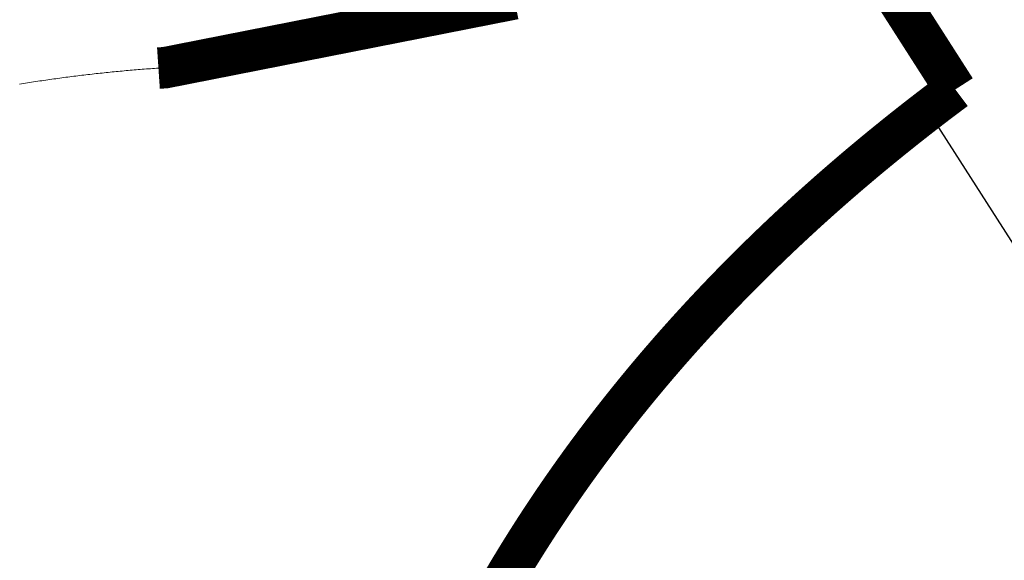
# Model space of a CAD drawing. Header units: metres. Extents: x 32339189 to 32339744, y 5702369 to 5702760.
# Tile 46 of 48: x 32339729.08 to 32339736.22, y 5702712.82 to 5702716.73. Entities that reach past the tile are written whole.
import ezdxf

# ---------------------------------------------------------------- set-up
doc = ezdxf.new("R2010")
doc.units = ezdxf.units.M
doc.header["$MEASUREMENT"] = 0
doc.linetypes.add('19', pattern=[0.5, 0.25, -0.25])
doc.layers.add('LRS-Kabel', color=5, linetype='Continuous')
doc.layers.add('LRS_BM', color=7, linetype='Continuous')
doc.layers.add('LRS-Trasse und Kabelzugschächte', color=252, linetype='Continuous', lineweight=25)
doc.styles.add('lrs-1_0250', font='ARIALN.TTF', dxfattribs={"height": 0.625})
doc.dimstyles.new('lrs_1_0250', dxfattribs={"dimtxt": 0.625, "dimasz": 0.3125, "dimexe": 0.3125, "dimexo": 0.625, "dimgap": 0.3125, "dimtad": 1, "dimzin": 5, "dimdsep": 46, "dimtxsty": 'lrs-1_0250', "dimblk1": 'OBLIQUE', "dimblk2": 'OBLIQUE', "dimsah": 1, "dimcen": -0.3125, "dimdle": 0.3125, "dimclrd": 256, "dimclre": 256, "dimclrt": 256, "dimadec": 0, "dimazin": 0, "dimtfac": 1, "dimtix": 1, "dimtmove": 2, "dimatfit": 3, "dimldrblk": 'OBLIQUE', "dimfxl": 1, "dimtolj": 1, "dimtzin": 5, "dimlwd": -1, "dimlwe": -1, "dimarcsym": 0})

# ---------------------------------------------------------------- blocks, each defined once
blk = doc.blocks.new('_OBLIQUE')
at = {"color": 0, "linetype": 'ByBlock'}
blk.add_line((-0.5, -0.5), (0.5, 0.5), dxfattribs=at)
blk = doc.blocks.new('*D60')
at = {"layer": 'DEFPOINTS', "color": 0}
for p in [(32339730.9217, 5702723.4768), (32339732.2699, 5702721.3714), (32339714.5852, 5702710.0469)]:
    blk.add_point(p, dxfattribs=at)
at = {"layer": 'LRS_BM'}
for p, q in [((32339731.9328, 5702721.8977), (32339730.7531, 5702723.74)), ((32339712.9738, 5702711.9838), (32339731.1848, 5702723.6453)), ((32339714.2481, 5702710.5733), (32339713.0685, 5702712.4155))]:
    blk.add_line(p, q, dxfattribs=at)
at = {"layer": 'LRS_BM', "xscale": 0.3125, "yscale": 0.3125, "zscale": 0.3125}
for p, rotation in [((32339730.9217, 5702723.4768), 32.63371523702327), ((32339713.237, 5702712.1523), 212.6337152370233)]:
    blk.add_blockref('_OBLIQUE', p, dxfattribs=dict(at, rotation=rotation))
at = {"layer": 'LRS_BM', "insert": (32339721.7387, 5702718.3465), "char_height": 0.625, "attachment_point": 5, "rotation": 32.63372, "style": 'lrs-1_0250', "bg_fill": 3, "box_fill_scale": 1.25, "bg_fill_color": 257, "bg_fill_transparency": 0}
blk.add_mtext('\\A1;21.00', dxfattribs=at)

msp = doc.modelspace()

# ---------------------------------------------------------------- linework, layer by layer
at = {"layer": 'LRS-Kabel', "color": 4, "linetype": 'Continuous', "lineweight": 15}
for points in [[(32339734.206, 5702718.8104), (32339735.8603, 5702716.2289)], [(32339732.6671, 5702712.8095), (32339732.6748, 5702712.8221), (32339732.6825, 5702712.8348), (32339732.6903, 5702712.8474), (32339732.6981, 5702712.86), (32339732.7059, 5702712.8726), (32339732.7137, 5702712.8853), (32339732.7216, 5702712.8979), (32339732.7294, 5702712.9104), (32339732.7373, 5702712.923), (32339732.7452, 5702712.9356), (32339732.7531, 5702712.9481), (32339732.7611, 5702712.9607), (32339732.769, 5702712.9732), (32339732.777, 5702712.9858), (32339732.785, 5702712.9983), (32339732.793, 5702713.0108), (32339732.801, 5702713.0233), (32339732.8091, 5702713.0358), (32339732.8171, 5702713.0483), (32339732.8252, 5702713.0608), (32339732.8333, 5702713.0732), (32339732.8414, 5702713.0857), (32339732.8496, 5702713.0981), (32339732.8577, 5702713.1106), (32339732.8659, 5702713.123), (32339732.8741, 5702713.1354), (32339732.8823, 5702713.1478), (32339732.8905, 5702713.1603), (32339732.8988, 5702713.1726), (32339732.9071, 5702713.185), (32339732.9154, 5702713.1974), (32339732.9237, 5702713.2098), (32339732.932, 5702713.2221), (32339732.9403, 5702713.2345), (32339732.9487, 5702713.2468), (32339732.9571, 5702713.2591), (32339732.9655, 5702713.2714), (32339732.9739, 5702713.2838), (32339732.9823, 5702713.2961), (32339732.9908, 5702713.3083), (32339732.9992, 5702713.3206), (32339733.0077, 5702713.3329), (32339733.0162, 5702713.3452), (32339733.0248, 5702713.3574), (32339733.0333, 5702713.3697), (32339733.0419, 5702713.3819), (32339733.0505, 5702713.3941), (32339733.0591, 5702713.4063), (32339733.0677, 5702713.4185), (32339733.0763, 5702713.4307), (32339733.085, 5702713.4429), (32339733.0936, 5702713.4551), (32339733.1023, 5702713.4673), (32339733.1111, 5702713.4794), (32339733.1198, 5702713.4916), (32339733.1285, 5702713.5037), (32339733.1373, 5702713.5158), (32339733.1461, 5702713.528), (32339733.1549, 5702713.5401), (32339733.1637, 5702713.5522), (32339733.1725, 5702713.5643), (32339733.1814, 5702713.5763), (32339733.1903, 5702713.5884), (32339733.1992, 5702713.6005), (32339733.2081, 5702713.6125), (32339733.217, 5702713.6246), (32339733.226, 5702713.6366), (32339733.2349, 5702713.6486), (32339733.2439, 5702713.6606), (32339733.2529, 5702713.6727), (32339733.2619, 5702713.6846), (32339733.271, 5702713.6966), (32339733.28, 5702713.7086), (32339733.2891, 5702713.7206), (32339733.2982, 5702713.7325), (32339733.3073, 5702713.7445), (32339733.3164, 5702713.7564), (32339733.3256, 5702713.7684), (32339733.3347, 5702713.7803), (32339733.3439, 5702713.7922), (32339733.3531, 5702713.8041), (32339733.3624, 5702713.816), (32339733.3716, 5702713.8279), (32339733.3809, 5702713.8397), (32339733.3901, 5702713.8516), (32339733.3994, 5702713.8634), (32339733.4087, 5702713.8753), (32339733.4181, 5702713.8871), (32339733.4274, 5702713.899), (32339733.4368, 5702713.9108), (32339733.4462, 5702713.9226), (32339733.4556, 5702713.9344), (32339733.465, 5702713.9462), (32339733.4744, 5702713.9579), (32339733.4839, 5702713.9697), (32339733.4933, 5702713.9815), (32339733.5028, 5702713.9932), (32339733.5123, 5702714.0049), (32339733.5219, 5702714.0167), (32339733.5314, 5702714.0284), (32339733.541, 5702714.0401), (32339733.5506, 5702714.0518), (32339733.5602, 5702714.0635), (32339733.5698, 5702714.0752), (32339733.5794, 5702714.0868), (32339733.5891, 5702714.0985), (32339733.5987, 5702714.1102), (32339733.6084, 5702714.1218), (32339733.6181, 5702714.1334), (32339733.6278, 5702714.145), (32339733.6376, 5702714.1567), (32339733.6474, 5702714.1683), (32339733.6571, 5702714.1799), (32339733.6669, 5702714.1914), (32339733.6767, 5702714.203), (32339733.6866, 5702714.2146), (32339733.6964, 5702714.2261), (32339733.7063, 5702714.2377), (32339733.7162, 5702714.2492), (32339733.7261, 5702714.2607), (32339733.736, 5702714.2723), (32339733.7459, 5702714.2838), (32339733.7559, 5702714.2953), (32339733.7659, 5702714.3068), (32339733.7759, 5702714.3182), (32339733.7859, 5702714.3297), (32339733.7959, 5702714.3412), (32339733.8059, 5702714.3526), (32339733.816, 5702714.3641), (32339733.8261, 5702714.3755), (32339733.8362, 5702714.3869), (32339733.8463, 5702714.3983), (32339733.8564, 5702714.4097), (32339733.8666, 5702714.4211), (32339733.8768, 5702714.4325), (32339733.8869, 5702714.4439), (32339733.8971, 5702714.4552), (32339733.9074, 5702714.4666), (32339733.9176, 5702714.4779), (32339733.9279, 5702714.4892), (32339733.9381, 5702714.5006), (32339733.9484, 5702714.5119), (32339733.9587, 5702714.5232), (32339733.9691, 5702714.5345), (32339733.9794, 5702714.5458), (32339733.9898, 5702714.557), (32339734.0002, 5702714.5683), (32339734.0106, 5702714.5796), (32339734.021, 5702714.5908), (32339734.0314, 5702714.602), (32339734.0419, 5702714.6133), (32339734.0523, 5702714.6245), (32339734.0628, 5702714.6357), (32339734.0733, 5702714.6469), (32339734.0839, 5702714.6581), (32339734.0944, 5702714.6693), (32339734.105, 5702714.6804), (32339734.1155, 5702714.6916), (32339734.1261, 5702714.7027), (32339734.1367, 5702714.7139), (32339734.1474, 5702714.725), (32339734.158, 5702714.7361), (32339734.1687, 5702714.7472), (32339734.1793, 5702714.7583), (32339734.19, 5702714.7694), (32339734.2008, 5702714.7805), (32339734.2115, 5702714.7916), (32339734.2222, 5702714.8026), (32339734.233, 5702714.8137), (32339734.2438, 5702714.8247), (32339734.2546, 5702714.8358), (32339734.2654, 5702714.8468), (32339734.2763, 5702714.8578), (32339734.2871, 5702714.8688), (32339734.298, 5702714.8798), (32339734.3089, 5702714.8908), (32339734.3198, 5702714.9018), (32339734.3307, 5702714.9127), (32339734.3417, 5702714.9237), (32339734.3526, 5702714.9346), (32339734.3636, 5702714.9456), (32339734.3746, 5702714.9565), (32339734.3856, 5702714.9674), (32339734.3966, 5702714.9783), (32339734.4077, 5702714.9892), (32339734.4187, 5702715.0001), (32339734.4298, 5702715.011), (32339734.4409, 5702715.0219), (32339734.452, 5702715.0327), (32339734.4632, 5702715.0436), (32339734.4743, 5702715.0544), (32339734.4855, 5702715.0652), (32339734.4967, 5702715.076), (32339734.5079, 5702715.0869), (32339734.5191, 5702715.0977), (32339734.5303, 5702715.1085), (32339734.5416, 5702715.1192), (32339734.5529, 5702715.13), (32339734.5641, 5702715.1408), (32339734.5755, 5702715.1515), (32339734.5868, 5702715.1623), (32339734.5981, 5702715.173), (32339734.6095, 5702715.1837), (32339734.6209, 5702715.1944), (32339734.6322, 5702715.2051), (32339734.6437, 5702715.2158), (32339734.6551, 5702715.2265), (32339734.6665, 5702715.2372), (32339734.678, 5702715.2479), (32339734.6895, 5702715.2585), (32339734.701, 5702715.2692), (32339734.7125, 5702715.2798), (32339734.724, 5702715.2904), (32339734.7356, 5702715.301), (32339734.7471, 5702715.3116), (32339734.7587, 5702715.3222), (32339734.7703, 5702715.3328), (32339734.7819, 5702715.3434), (32339734.7936, 5702715.354), (32339734.8052, 5702715.3645), (32339734.8169, 5702715.3751), (32339734.8286, 5702715.3856), (32339734.8403, 5702715.3962), (32339734.852, 5702715.4067), (32339734.8637, 5702715.4172), (32339734.8755, 5702715.4277), (32339734.8872, 5702715.4382), (32339734.899, 5702715.4487), (32339734.9108, 5702715.4591), (32339734.9227, 5702715.4696), (32339734.9345, 5702715.48), (32339734.9464, 5702715.4905), (32339734.9582, 5702715.5009), (32339734.9701, 5702715.5113), (32339734.982, 5702715.5218), (32339734.994, 5702715.5322), (32339735.0059, 5702715.5426), (32339735.0179, 5702715.5529), (32339735.0298, 5702715.5633), (32339735.0418, 5702715.5737), (32339735.0538, 5702715.584), (32339735.0659, 5702715.5944), (32339735.0779, 5702715.6047), (32339735.09, 5702715.6151), (32339735.102, 5702715.6254), (32339735.1141, 5702715.6357), (32339735.1262, 5702715.646), (32339735.1384, 5702715.6563), (32339735.1505, 5702715.6666), (32339735.1627, 5702715.6768), (32339735.1749, 5702715.6871), (32339735.1871, 5702715.6973), (32339735.1993, 5702715.7076), (32339735.2115, 5702715.7178), (32339735.2238, 5702715.728), (32339735.236, 5702715.7382), (32339735.2483, 5702715.7484), (32339735.2606, 5702715.7586), (32339735.2729, 5702715.7688), (32339735.2853, 5702715.779), (32339735.2976, 5702715.7892), (32339735.31, 5702715.7993), (32339735.3224, 5702715.8095), (32339735.3348, 5702715.8196), (32339735.3472, 5702715.8297), (32339735.3596, 5702715.8398), (32339735.3721, 5702715.8499), (32339735.3845, 5702715.86), (32339735.397, 5702715.8701), (32339735.4095, 5702715.8802), (32339735.422, 5702715.8903), (32339735.4346, 5702715.9003), (32339735.4471, 5702715.9104), (32339735.4597, 5702715.9204), (32339735.4723, 5702715.9305), (32339735.4849, 5702715.9405), (32339735.4975, 5702715.9505), (32339735.5101, 5702715.9605), (32339735.5228, 5702715.9705), (32339735.5355, 5702715.9805), (32339735.5482, 5702715.9905), (32339735.5609, 5702716.0004), (32339735.5736, 5702716.0104), (32339735.5863, 5702716.0203), (32339735.5991, 5702716.0303), (32339735.6119, 5702716.0402), (32339735.6246, 5702716.0501), (32339735.6374, 5702716.06), (32339735.6503, 5702716.0699), (32339735.6631, 5702716.0798), (32339735.676, 5702716.0897), (32339735.6888, 5702716.0995), (32339735.7017, 5702716.1094), (32339735.7146, 5702716.1192), (32339735.7276, 5702716.1291), (32339735.7405, 5702716.1389), (32339735.7535, 5702716.1487), (32339735.7664, 5702716.1585), (32339735.7794, 5702716.1684), (32339735.7924, 5702716.1781), (32339735.8054, 5702716.1879), (32339735.8185, 5702716.1977), (32339735.8315, 5702716.2075), (32339735.8602, 5702716.2289)]]:
    msp.add_lwpolyline(points, dxfattribs=at)
at = {"layer": 'LRS-Trasse und Kabelzugschächte'}
for points in [[(32339734.206, 5702718.8104, 0.3, 0.3, 0), (32339735.8603, 5702716.2289, 0.3, 0.3, 0)], [(32339728.9194, 5702716.2396, 0.3, 0.3, 0), (32339728.934, 5702716.2422, 0.3, 0.3, 0), (32339728.9486, 5702716.2448, 0.3, 0.3, 0), (32339728.9631, 5702716.2474, 0.3, 0.3, 0), (32339728.9777, 5702716.2499, 0.3, 0.3, 0), (32339728.9923, 5702716.2524, 0.3, 0.3, 0), (32339729.0069, 5702716.2549, 0.3, 0.3, 0), (32339729.0215, 5702716.2574, 0.3, 0.3, 0), (32339729.036, 5702716.2599, 0.3, 0.3, 0), (32339729.0506, 5702716.2623, 0.3, 0.3, 0), (32339729.0652, 5702716.2647, 0.3, 0.3, 0), (32339729.0798, 5702716.2671, 0.3, 0.3, 0), (32339729.0943, 5702716.2695, 0.3, 0.3, 0), (32339729.1089, 5702716.2719, 0.3, 0.3, 0), (32339729.1235, 5702716.2742, 0.3, 0.3, 0), (32339729.1381, 5702716.2765, 0.3, 0.3, 0), (32339729.1527, 5702716.2788, 0.3, 0.3, 0), (32339729.1672, 5702716.2811, 0.3, 0.3, 0), (32339729.1818, 5702716.2833, 0.3, 0.3, 0), (32339729.1964, 5702716.2856, 0.3, 0.3, 0), (32339729.211, 5702716.2878, 0.3, 0.3, 0), (32339729.2255, 5702716.29, 0.3, 0.3, 0), (32339729.2401, 5702716.2922, 0.3, 0.3, 0), (32339729.2547, 5702716.2943, 0.3, 0.3, 0), (32339729.2693, 5702716.2964, 0.3, 0.3, 0), (32339729.2839, 5702716.2985, 0.3, 0.3, 0), (32339729.2984, 5702716.3006, 0.3, 0.3, 0), (32339729.313, 5702716.3027, 0.3, 0.3, 0), (32339729.3276, 5702716.3048, 0.3, 0.3, 0), (32339729.3422, 5702716.3068, 0.3, 0.3, 0), (32339729.3567, 5702716.3088, 0.3, 0.3, 0), (32339729.3713, 5702716.3108, 0.3, 0.3, 0), (32339729.3859, 5702716.3128, 0.3, 0.3, 0), (32339729.4005, 5702716.3147, 0.3, 0.3, 0), (32339729.4151, 5702716.3166, 0.3, 0.3, 0), (32339729.4296, 5702716.3185, 0.3, 0.3, 0), (32339729.4442, 5702716.3204, 0.3, 0.3, 0), (32339729.4588, 5702716.3223, 0.3, 0.3, 0), (32339729.4734, 5702716.3241, 0.3, 0.3, 0), (32339729.488, 5702716.326, 0.3, 0.3, 0), (32339729.5025, 5702716.3278, 0.3, 0.3, 0), (32339729.5171, 5702716.3296, 0.3, 0.3, 0), (32339729.5317, 5702716.3313, 0.3, 0.3, 0), (32339729.5463, 5702716.3331, 0.3, 0.3, 0), (32339729.5609, 5702716.3348, 0.3, 0.3, 0), (32339729.5754, 5702716.3365, 0.3, 0.3, 0), (32339729.59, 5702716.3382, 0.3, 0.3, 0), (32339729.6046, 5702716.3398, 0.3, 0.3, 0), (32339729.6192, 5702716.3415, 0.3, 0.3, 0), (32339729.6338, 5702716.3431, 0.3, 0.3, 0), (32339729.6483, 5702716.3447, 0.3, 0.3, 0), (32339729.6629, 5702716.3463, 0.3, 0.3, 0), (32339729.6775, 5702716.3479, 0.3, 0.3, 0), (32339729.6921, 5702716.3494, 0.3, 0.3, 0), (32339729.7067, 5702716.3509, 0.3, 0.3, 0), (32339729.7213, 5702716.3524, 0.3, 0.3, 0), (32339729.7358, 5702716.3539, 0.3, 0.3, 0), (32339729.7504, 5702716.3554, 0.3, 0.3, 0), (32339729.765, 5702716.3568, 0.3, 0.3, 0), (32339729.7796, 5702716.3582, 0.3, 0.3, 0), (32339729.7942, 5702716.3596, 0.3, 0.3, 0), (32339729.8088, 5702716.361, 0.3, 0.3, 0), (32339729.8233, 5702716.3623, 0.3, 0.3, 0), (32339729.8379, 5702716.3637, 0.3, 0.3, 0), (32339729.8525, 5702716.365, 0.3, 0.3, 0), (32339729.8671, 5702716.3663, 0.3, 0.3, 0), (32339729.8817, 5702716.3676, 0.3, 0.3, 0), (32339729.8963, 5702716.3688, 0.3, 0.3, 0), (32339729.9109, 5702716.3701, 0.3, 0.3, 0), (32339729.9255, 5702716.3713, 0.3, 0.3, 0), (32339729.94, 5702716.3725, 0.3, 0.3, 0), (32339729.9546, 5702716.3736, 0.3, 0.3, 0), (32339729.9692, 5702716.3748, 0.3, 0.3, 0), (32339729.9838, 5702716.3759, 0.3, 0.3, 0), (32339729.9984, 5702716.377, 0.3, 0.3, 0), (32339730.013, 5702716.3781, 0.3, 0.3, 0), (32339730.0276, 5702716.3792, 0.3, 0.3, 0), (32339730.0422, 5702716.3803, 0.3, 0.3, 0), (32339730.0568, 5702716.3813, 0.3, 0.3, 0), (32339730.0714, 5702716.3823, 0.3, 0.3, 0), (32339730.086, 5702716.3833, 0.3, 0.3, 0), (32339730.1362, 5702716.3867, 0.3, 0.3, 0), (32339730.1821, 5702716.391, 0.3, 0.3, 0), (32339730.1996, 5702716.3927, 0.3, 0.3, 0), (32339730.2171, 5702716.3945, 0.3, 0.3, 0), (32339730.2346, 5702716.3962, 0.3, 0.3, 0), (32339730.2522, 5702716.398, 0.3, 0.3, 0), (32339730.2697, 5702716.3998, 0.3, 0.3, 0), (32339730.2872, 5702716.4016, 0.3, 0.3, 0), (32339730.3046, 5702716.4034, 0.3, 0.3, 0), (32339730.3221, 5702716.4053, 0.3, 0.3, 0), (32339730.3396, 5702716.4072, 0.3, 0.3, 0), (32339730.3571, 5702716.4091, 0.3, 0.3, 0), (32339730.3745, 5702716.411, 0.3, 0.3, 0), (32339730.392, 5702716.413, 0.3, 0.3, 0), (32339730.4094, 5702716.415, 0.3, 0.3, 0), (32339730.4269, 5702716.417, 0.3, 0.3, 0), (32339730.4443, 5702716.419, 0.3, 0.3, 0), (32339730.4617, 5702716.421, 0.3, 0.3, 0), (32339730.4792, 5702716.4231, 0.3, 0.3, 0), (32339730.4966, 5702716.4252, 0.3, 0.3, 0), (32339730.514, 5702716.4273, 0.3, 0.3, 0), (32339730.5314, 5702716.4295, 0.3, 0.3, 0), (32339730.5488, 5702716.4316, 0.3, 0.3, 0), (32339730.5662, 5702716.4338, 0.3, 0.3, 0), (32339730.5835, 5702716.436, 0.3, 0.3, 0), (32339730.6009, 5702716.4383, 0.3, 0.3, 0), (32339730.6183, 5702716.4405, 0.3, 0.3, 0), (32339730.6356, 5702716.4428, 0.3, 0.3, 0), (32339730.653, 5702716.4451, 0.3, 0.3, 0), (32339730.6703, 5702716.4474, 0.3, 0.3, 0), (32339730.6877, 5702716.4498, 0.3, 0.3, 0), (32339730.705, 5702716.4522, 0.3, 0.3, 0), (32339730.7223, 5702716.4545, 0.3, 0.3, 0), (32339730.7396, 5702716.457, 0.3, 0.3, 0), (32339730.757, 5702716.4594, 0.3, 0.3, 0), (32339730.7743, 5702716.4619, 0.3, 0.3, 0), (32339730.7915, 5702716.4644, 0.3, 0.3, 0), (32339730.8088, 5702716.4669, 0.3, 0.3, 0), (32339730.8261, 5702716.4694, 0.3, 0.3, 0), (32339730.8434, 5702716.472, 0.3, 0.3, 0), (32339730.8607, 5702716.4745, 0.3, 0.3, 0), (32339730.8779, 5702716.4772, 0.3, 0.3, 0), (32339730.8952, 5702716.4798, 0.3, 0.3, 0), (32339730.9124, 5702716.4824, 0.3, 0.3, 0), (32339730.9297, 5702716.4851, 0.3, 0.3, 0), (32339730.9469, 5702716.4878, 0.3, 0.3, 0), (32339730.9641, 5702716.4905, 0.3, 0.3, 0), (32339730.9813, 5702716.4933, 0.3, 0.3, 0), (32339730.9985, 5702716.496, 0.3, 0.3, 0), (32339731.0157, 5702716.4988, 0.3, 0.3, 0), (32339731.0329, 5702716.5016, 0.3, 0.3, 0), (32339731.0501, 5702716.5045, 0.3, 0.3, 0), (32339731.0673, 5702716.5073, 0.3, 0.3, 0), (32339731.0845, 5702716.5102, 0.3, 0.3, 0), (32339731.1016, 5702716.5131, 0.3, 0.3, 0), (32339731.1188, 5702716.516, 0.3, 0.3, 0), (32339731.136, 5702716.519, 0.3, 0.3, 0), (32339731.1531, 5702716.522, 0.3, 0.3, 0), (32339731.1702, 5702716.525, 0.3, 0.3, 0), (32339731.1874, 5702716.528, 0.3, 0.3, 0), (32339731.2045, 5702716.531, 0.3, 0.3, 0), (32339731.2216, 5702716.5341, 0.3, 0.3, 0), (32339731.2387, 5702716.5372, 0.3, 0.3, 0), (32339731.2558, 5702716.5403, 0.3, 0.3, 0), (32339731.2729, 5702716.5435, 0.3, 0.3, 0), (32339731.29, 5702716.5466, 0.3, 0.3, 0), (32339731.3071, 5702716.5498, 0.3, 0.3, 0), (32339731.3241, 5702716.553, 0.3, 0.3, 0), (32339731.3412, 5702716.5562, 0.3, 0.3, 0), (32339731.3583, 5702716.5595, 0.3, 0.3, 0), (32339731.3753, 5702716.5628, 0.3, 0.3, 0), (32339731.3924, 5702716.5661, 0.3, 0.3, 0), (32339731.4094, 5702716.5694, 0.3, 0.3, 0), (32339731.4264, 5702716.5727, 0.3, 0.3, 0), (32339731.4434, 5702716.5761, 0.3, 0.3, 0), (32339731.4605, 5702716.5795, 0.3, 0.3, 0), (32339731.4775, 5702716.5829, 0.3, 0.3, 0), (32339731.4945, 5702716.5864, 0.3, 0.3, 0), (32339731.5115, 5702716.5898, 0.3, 0.3, 0), (32339731.5284, 5702716.5933, 0.3, 0.3, 0), (32339731.5454, 5702716.5968, 0.3, 0.3, 0), (32339731.5624, 5702716.6004, 0.3, 0.3, 0), (32339731.5793, 5702716.6039, 0.3, 0.3, 0), (32339731.5963, 5702716.6075, 0.3, 0.3, 0), (32339731.6132, 5702716.6111, 0.3, 0.3, 0), (32339731.6302, 5702716.6147, 0.3, 0.3, 0), (32339731.6471, 5702716.6184, 0.3, 0.3, 0), (32339731.664, 5702716.622, 0.3, 0.3, 0), (32339731.6809, 5702716.6257, 0.3, 0.3, 0), (32339731.6979, 5702716.6295, 0.3, 0.3, 0), (32339731.7148, 5702716.6332, 0.3, 0.3, 0), (32339731.7317, 5702716.637, 0.3, 0.3, 0), (32339731.7485, 5702716.6408, 0.3, 0.3, 0), (32339731.7654, 5702716.6446, 0.3, 0.3, 0), (32339731.7823, 5702716.6484, 0.3, 0.3, 0), (32339731.7991, 5702716.6523, 0.3, 0.3, 0), (32339731.816, 5702716.6561, 0.3, 0.3, 0), (32339731.8329, 5702716.66, 0.3, 0.3, 0), (32339731.8497, 5702716.664, 0.3, 0.3, 0), (32339731.8665, 5702716.6679, 0.3, 0.3, 0), (32339731.8833, 5702716.6719, 0.3, 0.3, 0), (32339731.9002, 5702716.6759, 0.3, 0.3, 0), (32339731.917, 5702716.6799, 0.3, 0.3, 0), (32339731.9338, 5702716.684, 0.3, 0.3, 0), (32339731.9506, 5702716.688, 0.3, 0.3, 0), (32339731.9674, 5702716.6921, 0.3, 0.3, 0), (32339731.9841, 5702716.6962, 0.3, 0.3, 0), (32339732.0009, 5702716.7004, 0.3, 0.3, 0), (32339732.0177, 5702716.7045, 0.3, 0.3, 0), (32339732.0344, 5702716.7087, 0.3, 0.3, 0), (32339732.0512, 5702716.7129, 0.3, 0.3, 0), (32339732.0679, 5702716.7172, 0.3, 0.3, 0), (32339732.0847, 5702716.7214, 0.3, 0.3, 0), (32339732.1014, 5702716.7257, 0.3, 0.3, 0), (32339732.1181, 5702716.73, 0.3, 0.3, 0), (32339732.1348, 5702716.7343, 0.3, 0.3, 0), (32339732.1515, 5702716.7387, 0.3, 0.3, 0), (32339732.1682, 5702716.743, 0.3, 0.3, 0), (32339732.1849, 5702716.7474, 0.3, 0.3, 0), (32339732.2016, 5702716.7518, 0.3, 0.3, 0), (32339732.2182, 5702716.7563, 0.3, 0.3, 0), (32339732.2349, 5702716.7607, 0.3, 0.3, 0), (32339732.2516, 5702716.7652, 0.3, 0.3, 0), (32339732.2682, 5702716.7697, 0.3, 0.3, 0), (32339732.2848, 5702716.7743, 0.3, 0.3, 0), (32339732.3015, 5702716.7788, 0.3, 0.3, 0), (32339732.3181, 5702716.7834, 0.3, 0.3, 0), (32339732.3347, 5702716.788, 0.3, 0.3, 0), (32339732.3513, 5702716.7926, 0.3, 0.3, 0), (32339732.3679, 5702716.7973, 0.3, 0.3, 0), (32339732.3845, 5702716.802, 0.3, 0.3, 0), (32339732.4011, 5702716.8067, 0.3, 0.3, 0), (32339732.4177, 5702716.8114, 0.3, 0.3, 0), (32339732.4342, 5702716.8161, 0.3, 0.3, 0), (32339732.4508, 5702716.8209, 0.3, 0.3, 0), (32339732.4673, 5702716.8257, 0.3, 0.3, 0), (32339732.4839, 5702716.8305, 0.3, 0.3, 0), (32339732.5004, 5702716.8353, 0.3, 0.3, 0), (32339732.517, 5702716.8402, 0.3, 0.3, 0), (32339732.5335, 5702716.8451, 0.3, 0.3, 0), (32339732.55, 5702716.85, 0.3, 0.3, 0), (32339732.5665, 5702716.8549, 0.3, 0.3, 0), (32339732.583, 5702716.8598, 0.3, 0.3, 0), (32339732.5995, 5702716.8648, 0.3, 0.3, 0), (32339732.616, 5702716.8698, 0.3, 0.3, 0), (32339732.6324, 5702716.8748, 0.3, 0.3, 0), (32339732.6489, 5702716.8799, 0.3, 0.3, 0), (32339732.6653, 5702716.8849, 0.3, 0.3, 0)]]:
    msp.add_lwpolyline(points, format="xyseb", dxfattribs=at)
at = {"layer": 'LRS-Trasse und Kabelzugschächte', "const_width": 0.3}
msp.add_lwpolyline([(32339732.5757, 5702712.6569), (32339732.5832, 5702712.6697), (32339732.5907, 5702712.6824), (32339732.5983, 5702712.6952), (32339732.6058, 5702712.7079), (32339732.6134, 5702712.7207), (32339732.621, 5702712.7334), (32339732.6286, 5702712.7461), (32339732.6363, 5702712.7588), (32339732.6439, 5702712.7715), (32339732.6516, 5702712.7841), (32339732.6593, 5702712.7968), (32339732.667, 5702712.8095), (32339732.6747, 5702712.8221), (32339732.6825, 5702712.8348), (32339732.6902, 5702712.8474), (32339732.698, 5702712.86), (32339732.7058, 5702712.8726), (32339732.7137, 5702712.8852), (32339732.7215, 5702712.8978), (32339732.7294, 5702712.9104), (32339732.7372, 5702712.923), (32339732.7451, 5702712.9356), (32339732.7531, 5702712.9481), (32339732.761, 5702712.9607), (32339732.7689, 5702712.9732), (32339732.7769, 5702712.9858), (32339732.7849, 5702712.9983), (32339732.7929, 5702713.0108), (32339732.8009, 5702713.0233), (32339732.809, 5702713.0358), (32339732.8171, 5702713.0483), (32339732.8251, 5702713.0608), (32339732.8332, 5702713.0732), (32339732.8414, 5702713.0857), (32339732.8495, 5702713.0981), (32339732.8577, 5702713.1106), (32339732.8658, 5702713.123), (32339732.874, 5702713.1354), (32339732.8822, 5702713.1478), (32339732.8905, 5702713.1602), (32339732.8987, 5702713.1726), (32339732.907, 5702713.185), (32339732.9153, 5702713.1974), (32339732.9236, 5702713.2098), (32339732.9319, 5702713.2221), (32339732.9403, 5702713.2345), (32339732.9486, 5702713.2468), (32339732.957, 5702713.2591), (32339732.9654, 5702713.2714), (32339732.9738, 5702713.2838), (32339732.9823, 5702713.2961), (32339732.9907, 5702713.3083), (32339732.9992, 5702713.3206), (32339733.0077, 5702713.3329), (32339733.0162, 5702713.3452), (32339733.0247, 5702713.3574), (32339733.0333, 5702713.3696), (32339733.0418, 5702713.3819), (32339733.0504, 5702713.3941), (32339733.059, 5702713.4063), (32339733.0676, 5702713.4185), (32339733.0763, 5702713.4307), (32339733.0849, 5702713.4429), (32339733.0936, 5702713.4551), (32339733.1023, 5702713.4673), (32339733.111, 5702713.4794), (32339733.1197, 5702713.4916), (32339733.1285, 5702713.5037), (32339733.1372, 5702713.5158), (32339733.146, 5702713.5279), (32339733.1548, 5702713.5401), (32339733.1636, 5702713.5522), (32339733.1725, 5702713.5642), (32339733.1813, 5702713.5763), (32339733.1902, 5702713.5884), (32339733.1991, 5702713.6005), (32339733.208, 5702713.6125), (32339733.2169, 5702713.6246), (32339733.2259, 5702713.6366), (32339733.2349, 5702713.6486), (32339733.2438, 5702713.6606), (32339733.2528, 5702713.6726), (32339733.2619, 5702713.6846), (32339733.2709, 5702713.6966), (32339733.28, 5702713.7086), (32339733.289, 5702713.7206), (32339733.2981, 5702713.7325), (32339733.3072, 5702713.7445), (32339733.3164, 5702713.7564), (32339733.3255, 5702713.7683), (32339733.3347, 5702713.7803), (32339733.3439, 5702713.7922), (32339733.3531, 5702713.8041), (32339733.3623, 5702713.816), (32339733.3715, 5702713.8279), (32339733.3808, 5702713.8397), (32339733.3901, 5702713.8516), (32339733.3994, 5702713.8634), (32339733.4087, 5702713.8753), (32339733.418, 5702713.8871), (32339733.4273, 5702713.8989), (32339733.4367, 5702713.9108), (32339733.4461, 5702713.9226), (32339733.4555, 5702713.9344), (32339733.4649, 5702713.9461), (32339733.4743, 5702713.9579), (32339733.4838, 5702713.9697), (32339733.4933, 5702713.9814), (32339733.5028, 5702713.9932), (32339733.5123, 5702714.0049), (32339733.5218, 5702714.0167), (32339733.5313, 5702714.0284), (32339733.5409, 5702714.0401), (32339733.5505, 5702714.0518), (32339733.5601, 5702714.0635), (32339733.5697, 5702714.0752), (32339733.5793, 5702714.0868), (32339733.589, 5702714.0985), (32339733.5987, 5702714.1101), (32339733.6084, 5702714.1218), (32339733.6181, 5702714.1334), (32339733.6278, 5702714.145), (32339733.6375, 5702714.1567), (32339733.6473, 5702714.1683), (32339733.6571, 5702714.1799), (32339733.6669, 5702714.1914), (32339733.6767, 5702714.203), (32339733.6865, 5702714.2146), (32339733.6964, 5702714.2261), (32339733.7062, 5702714.2377), (32339733.7161, 5702714.2492), (32339733.726, 5702714.2607), (32339733.7359, 5702714.2723), (32339733.7459, 5702714.2838), (32339733.7558, 5702714.2953), (32339733.7658, 5702714.3068), (32339733.7758, 5702714.3182), (32339733.7858, 5702714.3297), (32339733.7958, 5702714.3412), (32339733.8059, 5702714.3526), (32339733.8159, 5702714.364), (32339733.826, 5702714.3755), (32339733.8361, 5702714.3869), (32339733.8462, 5702714.3983), (32339733.8564, 5702714.4097), (32339733.8665, 5702714.4211), (32339733.8767, 5702714.4325), (32339733.8869, 5702714.4439), (32339733.8971, 5702714.4552), (32339733.9073, 5702714.4666), (32339733.9175, 5702714.4779), (32339733.9278, 5702714.4892), (32339733.9381, 5702714.5006), (32339733.9484, 5702714.5119), (32339733.9587, 5702714.5232), (32339733.969, 5702714.5345), (32339733.9794, 5702714.5458), (32339733.9897, 5702714.557), (32339734.0001, 5702714.5683), (32339734.0105, 5702714.5796), (32339734.0209, 5702714.5908), (32339734.0314, 5702714.602), (32339734.0418, 5702714.6133), (32339734.0523, 5702714.6245), (32339734.0628, 5702714.6357), (32339734.0733, 5702714.6469), (32339734.0838, 5702714.6581), (32339734.0943, 5702714.6693), (32339734.1049, 5702714.6804), (32339734.1155, 5702714.6916), (32339734.1261, 5702714.7027), (32339734.1367, 5702714.7139), (32339734.1473, 5702714.725), (32339734.1579, 5702714.7361), (32339734.1686, 5702714.7472), (32339734.1793, 5702714.7583), (32339734.19, 5702714.7694), (32339734.2007, 5702714.7805), (32339734.2114, 5702714.7916), (32339734.2222, 5702714.8026), (32339734.2329, 5702714.8137), (32339734.2437, 5702714.8247), (32339734.2545, 5702714.8358), (32339734.2654, 5702714.8468), (32339734.2762, 5702714.8578), (32339734.2871, 5702714.8688), (32339734.2979, 5702714.8798), (32339734.3088, 5702714.8908), (32339734.3197, 5702714.9018), (32339734.3306, 5702714.9127), (32339734.3416, 5702714.9237), (32339734.3525, 5702714.9346), (32339734.3635, 5702714.9456), (32339734.3745, 5702714.9565), (32339734.3855, 5702714.9674), (32339734.3966, 5702714.9783), (32339734.4076, 5702714.9892), (32339734.4187, 5702715.0001), (32339734.4298, 5702715.011), (32339734.4409, 5702715.0218), (32339734.452, 5702715.0327), (32339734.4631, 5702715.0436), (32339734.4743, 5702715.0544), (32339734.4854, 5702715.0652), (32339734.4966, 5702715.076), (32339734.5078, 5702715.0869), (32339734.519, 5702715.0977), (32339734.5303, 5702715.1084), (32339734.5415, 5702715.1192), (32339734.5528, 5702715.13), (32339734.5641, 5702715.1408), (32339734.5754, 5702715.1515), (32339734.5867, 5702715.1623), (32339734.5981, 5702715.173), (32339734.6094, 5702715.1837), (32339734.6208, 5702715.1944), (32339734.6322, 5702715.2051), (32339734.6436, 5702715.2158), (32339734.655, 5702715.2265), (32339734.6665, 5702715.2372), (32339734.6779, 5702715.2478), (32339734.6894, 5702715.2585), (32339734.7009, 5702715.2691), (32339734.7124, 5702715.2798), (32339734.7239, 5702715.2904), (32339734.7355, 5702715.301), (32339734.7471, 5702715.3116), (32339734.7586, 5702715.3222), (32339734.7702, 5702715.3328), (32339734.7819, 5702715.3434), (32339734.7935, 5702715.354), (32339734.8051, 5702715.3645), (32339734.8168, 5702715.3751), (32339734.8285, 5702715.3856), (32339734.8402, 5702715.3961), (32339734.8519, 5702715.4067), (32339734.8637, 5702715.4172), (32339734.8754, 5702715.4277), (32339734.8872, 5702715.4382), (32339734.899, 5702715.4487), (32339734.9108, 5702715.4591), (32339734.9226, 5702715.4696), (32339734.9344, 5702715.48), (32339734.9463, 5702715.4905), (32339734.9582, 5702715.5009), (32339734.9701, 5702715.5113), (32339734.982, 5702715.5218), (32339734.9939, 5702715.5322), (32339735.0058, 5702715.5426), (32339735.0178, 5702715.5529), (32339735.0298, 5702715.5633), (32339735.0418, 5702715.5737), (32339735.0538, 5702715.584), (32339735.0658, 5702715.5944), (32339735.0778, 5702715.6047), (32339735.0899, 5702715.6151), (32339735.102, 5702715.6254), (32339735.1141, 5702715.6357), (32339735.1262, 5702715.646), (32339735.1383, 5702715.6563), (32339735.1505, 5702715.6665), (32339735.1626, 5702715.6768), (32339735.1748, 5702715.6871), (32339735.187, 5702715.6973), (32339735.1992, 5702715.7076), (32339735.2114, 5702715.7178), (32339735.2237, 5702715.728), (32339735.236, 5702715.7382), (32339735.2482, 5702715.7484), (32339735.2605, 5702715.7586), (32339735.2729, 5702715.7688), (32339735.2852, 5702715.779), (32339735.2975, 5702715.7892), (32339735.3099, 5702715.7993), (32339735.3223, 5702715.8095), (32339735.3347, 5702715.8196), (32339735.3471, 5702715.8297), (32339735.3595, 5702715.8398), (32339735.372, 5702715.8499), (32339735.3845, 5702715.86), (32339735.397, 5702715.8701), (32339735.4095, 5702715.8802), (32339735.422, 5702715.8903), (32339735.4345, 5702715.9003), (32339735.4471, 5702715.9104), (32339735.4596, 5702715.9204), (32339735.4722, 5702715.9305), (32339735.4848, 5702715.9405), (32339735.4974, 5702715.9505), (32339735.5101, 5702715.9605), (32339735.5227, 5702715.9705), (32339735.5354, 5702715.9805), (32339735.5481, 5702715.9904), (32339735.5608, 5702716.0004), (32339735.5735, 5702716.0104), (32339735.5863, 5702716.0203), (32339735.599, 5702716.0302), (32339735.6118, 5702716.0402), (32339735.6246, 5702716.0501), (32339735.6374, 5702716.06), (32339735.6502, 5702716.0699), (32339735.663, 5702716.0798), (32339735.6759, 5702716.0897), (32339735.6888, 5702716.0995), (32339735.7017, 5702716.1094), (32339735.7146, 5702716.1192), (32339735.7275, 5702716.1291), (32339735.7404, 5702716.1389), (32339735.7534, 5702716.1487), (32339735.7664, 5702716.1585), (32339735.7794, 5702716.1683), (32339735.7924, 5702716.1781), (32339735.8054, 5702716.1879), (32339735.8184, 5702716.1977), (32339735.8315, 5702716.2075), (32339735.8446, 5702716.2172), (32339735.8576, 5702716.227), (32339735.8602, 5702716.2289)], dxfattribs=at)

# ---------------------------------------------------------------- next in the draw order: dimensions: what is measured, and where the dimension line sits
at = {"layer": 'LRS_BM'}
dim = msp.add_aligned_dim(p1=(32339714.5852, 5702710.0469), p2=(32339732.2699, 5702721.3714), distance=2.5001, dimstyle='lrs_1_0250', override={"dimtfill": 1}, dxfattribs=at)
dim.commit()
dim.dimension.update_dxf_attribs({"geometry": '*D60', "text_midpoint": (32339721.7387, 5702718.3465)})

# ---------------------------------------------------------------- next in the draw order: linework, layer by layer
at = {"layer": 'LRS-Kabel', "color": 4, "linetype": 'Continuous', "lineweight": 15}
msp.add_lwpolyline([(32339729.0798, 5702716.2671), (32339729.0943, 5702716.2695), (32339729.1089, 5702716.2719), (32339729.1235, 5702716.2742), (32339729.1381, 5702716.2765), (32339729.1527, 5702716.2788), (32339729.1672, 5702716.2811), (32339729.1818, 5702716.2833), (32339729.1964, 5702716.2856), (32339729.211, 5702716.2878), (32339729.2255, 5702716.29), (32339729.2401, 5702716.2922), (32339729.2547, 5702716.2943), (32339729.2693, 5702716.2964), (32339729.2839, 5702716.2985), (32339729.2984, 5702716.3006), (32339729.313, 5702716.3027), (32339729.3276, 5702716.3048), (32339729.3422, 5702716.3068), (32339729.3567, 5702716.3088), (32339729.3713, 5702716.3108), (32339729.3859, 5702716.3128), (32339729.4005, 5702716.3147), (32339729.4151, 5702716.3166), (32339729.4296, 5702716.3185), (32339729.4442, 5702716.3204), (32339729.4588, 5702716.3223), (32339729.4734, 5702716.3241), (32339729.488, 5702716.326), (32339729.5025, 5702716.3278), (32339729.5171, 5702716.3296), (32339729.5317, 5702716.3313), (32339729.5463, 5702716.3331), (32339729.5609, 5702716.3348), (32339729.5754, 5702716.3365), (32339729.59, 5702716.3382), (32339729.6046, 5702716.3398), (32339729.6192, 5702716.3415), (32339729.6338, 5702716.3431), (32339729.6483, 5702716.3447), (32339729.6629, 5702716.3463), (32339729.6775, 5702716.3479), (32339729.6921, 5702716.3494), (32339729.7067, 5702716.3509), (32339729.7213, 5702716.3524), (32339729.7358, 5702716.3539), (32339729.7504, 5702716.3554), (32339729.765, 5702716.3568), (32339729.7796, 5702716.3582), (32339729.7942, 5702716.3596), (32339729.8088, 5702716.361), (32339729.8233, 5702716.3623), (32339729.8379, 5702716.3637), (32339729.8525, 5702716.365), (32339729.8671, 5702716.3663), (32339729.8817, 5702716.3676), (32339729.8963, 5702716.3688), (32339729.9109, 5702716.3701), (32339729.9255, 5702716.3713), (32339729.94, 5702716.3725), (32339729.9546, 5702716.3736), (32339729.9692, 5702716.3748), (32339729.9838, 5702716.3759), (32339729.9984, 5702716.377), (32339730.013, 5702716.3781), (32339730.0276, 5702716.3792), (32339730.0422, 5702716.3803), (32339730.0568, 5702716.3813), (32339730.0714, 5702716.3823), (32339730.086, 5702716.3833), (32339730.1362, 5702716.3867), (32339730.1821, 5702716.391), (32339730.1996, 5702716.3927), (32339730.2171, 5702716.3945), (32339730.2346, 5702716.3962), (32339730.2522, 5702716.398), (32339730.2697, 5702716.3998), (32339730.2872, 5702716.4016), (32339730.3046, 5702716.4034), (32339730.3221, 5702716.4053), (32339730.3396, 5702716.4072), (32339730.3571, 5702716.4091), (32339730.3745, 5702716.411), (32339730.392, 5702716.413), (32339730.4094, 5702716.415), (32339730.4269, 5702716.417), (32339730.4443, 5702716.419), (32339730.4617, 5702716.421), (32339730.4792, 5702716.4231), (32339730.4966, 5702716.4252), (32339730.514, 5702716.4273), (32339730.5314, 5702716.4295), (32339730.5488, 5702716.4316), (32339730.5662, 5702716.4338), (32339730.5835, 5702716.436), (32339730.6009, 5702716.4383), (32339730.6183, 5702716.4405), (32339730.6356, 5702716.4428), (32339730.653, 5702716.4451), (32339730.6703, 5702716.4474), (32339730.6877, 5702716.4498), (32339730.705, 5702716.4522), (32339730.7223, 5702716.4545), (32339730.7396, 5702716.457), (32339730.757, 5702716.4594), (32339730.7743, 5702716.4619), (32339730.7915, 5702716.4644), (32339730.8088, 5702716.4669), (32339730.8261, 5702716.4694), (32339730.8434, 5702716.472), (32339730.8607, 5702716.4745), (32339730.8779, 5702716.4772), (32339730.8952, 5702716.4798), (32339730.9124, 5702716.4824), (32339730.9297, 5702716.4851), (32339730.9469, 5702716.4878), (32339730.9641, 5702716.4905), (32339730.9813, 5702716.4933), (32339730.9985, 5702716.496), (32339731.0157, 5702716.4988), (32339731.0329, 5702716.5016), (32339731.0501, 5702716.5045), (32339731.0673, 5702716.5073), (32339731.0845, 5702716.5102), (32339731.1016, 5702716.5131), (32339731.1188, 5702716.516), (32339731.136, 5702716.519), (32339731.1531, 5702716.522), (32339731.1702, 5702716.525), (32339731.1874, 5702716.528), (32339731.2045, 5702716.531), (32339731.2216, 5702716.5341), (32339731.2387, 5702716.5372), (32339731.2558, 5702716.5403), (32339731.2729, 5702716.5435), (32339731.29, 5702716.5466), (32339731.3071, 5702716.5498), (32339731.3241, 5702716.553), (32339731.3412, 5702716.5562), (32339731.3583, 5702716.5595), (32339731.3753, 5702716.5628), (32339731.3924, 5702716.5661), (32339731.4094, 5702716.5694), (32339731.4264, 5702716.5727), (32339731.4434, 5702716.5761), (32339731.4605, 5702716.5795), (32339731.4775, 5702716.5829), (32339731.4945, 5702716.5864), (32339731.5115, 5702716.5898), (32339731.5284, 5702716.5933), (32339731.5454, 5702716.5968), (32339731.5624, 5702716.6004), (32339731.5793, 5702716.6039), (32339731.5963, 5702716.6075), (32339731.6132, 5702716.6111), (32339731.6302, 5702716.6147), (32339731.6471, 5702716.6184), (32339731.664, 5702716.622), (32339731.6809, 5702716.6257), (32339731.6979, 5702716.6295), (32339731.7148, 5702716.6332), (32339731.7317, 5702716.637), (32339731.7485, 5702716.6408), (32339731.7654, 5702716.6446), (32339731.7823, 5702716.6484), (32339731.7991, 5702716.6523), (32339731.816, 5702716.6561), (32339731.8329, 5702716.66), (32339731.8497, 5702716.664), (32339731.8665, 5702716.6679), (32339731.8833, 5702716.6719), (32339731.9002, 5702716.6759), (32339731.917, 5702716.6799), (32339731.9338, 5702716.684), (32339731.9506, 5702716.688), (32339731.9674, 5702716.6921), (32339731.9841, 5702716.6962), (32339732.0009, 5702716.7004), (32339732.0177, 5702716.7045), (32339732.0344, 5702716.7087), (32339732.0512, 5702716.7129), (32339732.0679, 5702716.7172), (32339732.0847, 5702716.7214), (32339732.1014, 5702716.7257), (32339732.1181, 5702716.73), (32339732.1348, 5702716.7343)], dxfattribs=at)
at = {"layer": 'LRS_BM', "linetype": '19', "ltscale": 10}
msp.add_line((32339730.2456, 5702724.5282), (32339740.1579, 5702709.0525), dxfattribs=at)

doc.saveas('drawing.dxf')
